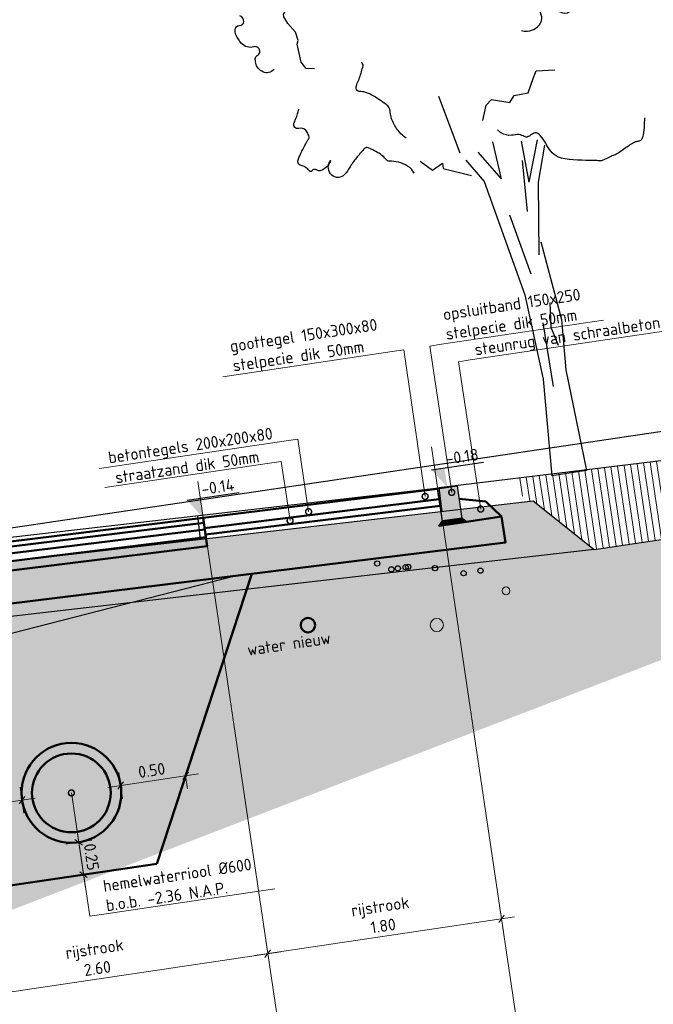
# Model space of a CAD drawing. Header units: metres. Extents: x 133846 to 269924, y 465764 to 933292.
# Tile 9 of 56: x 133880.15 to 133884.98, y 465790.04 to 465797.54. Entities that reach past the tile are written whole.
import ezdxf
from ezdxf import colors
from ezdxf.entities.mleader import LeaderData, LeaderLine
from ezdxf.lldxf.tags import DXFTag
from ezdxf.math import Vec2, Vec3

# ---------------------------------------------------------------- set-up
doc = ezdxf.new("R2010")
doc.units = ezdxf.units.M
doc.linetypes.add('AL-NAP_LIJN', pattern=[15.25, 12, -1.5, 0.25, -1.5])
doc.linetypes.add('RI-HWA', pattern=[7.4, 5, -2.4])
for name, color, linetype, lineweight, true_color in [('B-OI-KL-GAS_LD-G', 40, 'KL-GAS-LD-N', 18, 0xffbf00), ('B-OI-KL-WATER-G', 5, 'KL-WATER-N', 18, 0x0000ff), ('N-WE-KL-WATER-GD', 5, 'KL-WATER-N', 50, 0x0000ff), ('N-WE-RI-HWA-GD', 150, 'RI-HWA', 50, 0x007fff)]:
    doc.layers.add(name, color=color, linetype=linetype, lineweight=lineweight, true_color=true_color)
for name, color, linetype, lineweight in [('B-WE-GR-BOOM-SD', 253, 'Continuous', 25), ('B-WE-GW-GROND-AD-50', 253, 'Continuous', 18), ('B-WE-KL-T18', 10, 'Continuous', 18), ('B-WE-MO-BODEM-AD-50', 253, 'Continuous', 18), ('B-WE-VH-VERHARDING-GD', 253, 'Continuous', 25), ('B-WE-VH-VERHARDING_FUNDERING-AD-50', 253, 'Continuous', 18), ('N-WE-GW-SLEUF-GD', 90, 'Continuous', 50), ('N-WE-RI-T18', 10, 'Continuous', 18), ('N-WE-VH-KANTOPSLUITING_OPSLUITBAND-SD', 150, 'Continuous', 25), ('N-WE-VH-M', 7, 'Continuous', 18), ('N-WE-VH-VERHARDING-GD', 7, 'Continuous', 50), ('N-WE-VH-VERHARDING-T18', 10, 'Continuous', 18), ('X-XX-AL-NAP-GD', 7, 'AL-NAP_LIJN', 25), ('X-XX-AL-PEILMAAT-SD', 7, 'Continuous', 25)]:
    doc.layers.add(name, color=color, linetype=linetype, lineweight=lineweight)
doc.layers.add('X-XX-AL-HULPLIJN-G', color=30, linetype='Continuous', lineweight=18, plot=False)
doc.layers.add('X-XX-AL-HULPLIJN-GD', color=30, linetype='Continuous', lineweight=25, plot=False)
doc.styles.add('NLCS-ISO', font='NLCS-ISO.ttf')
doc.styles.add('NLCS-ISO-M50-T18', font='NLCS-ISO.ttf', dxfattribs={"height": 0.09})
doc.styles.get("Standard").update_dxf_attribs({"font": 'romand.shx'})
tags = doc.linetypes.add('KL-GAS-LD-N', pattern='A,4,-1,[69,NLCS.SHX,S=0.5,R=0,X=0,Y=0],-1,4,-1,["L",Standard,S=1,R=0,X=0.25,Y=-0.5],-2', length=13).pattern_tags.tags
tags[18] = DXFTag(74, 10)
doc.linetypes.add('KL-WATER-N', pattern='A,7,-0.5,[168,NLCS.SHX,S=0.75,R=0,X=0.75,Y=0],-2', length=9.5)
doc.dimstyles.new('NLCS-M50-T18-SCHRAP_L2_H2', dxfattribs={"dimscale": 0.05, "dimtxt": 2.5, "dimasz": 1.008, "dimexe": 2, "dimexo": 2, "dimgap": 0.7, "dimtad": 1, "dimzin": 0, "dimdsep": 46, "dimtxsty": 'NLCS-ISO-M50-T18', "dimblk": 'OBLIQUE', "dimcen": 0, "dimdle": 2, "dimclrd": 256, "dimclre": 256, "dimclrt": 10, "dimazin": 0, "dimtfac": 1, "dimtdec": 3, "dimtofl": 0, "dimtmove": 0, "dimatfit": 3, "dimldrblk": 'OBLIQUE', "dimfxl": 2, "dimfxlon": 1, "dimtfillclr": 256, "dimtolj": 1, "dimtzin": 0, "dimlwd": -1, "dimlwe": -1, "dimarcsym": 0})

# ---------------------------------------------------------------- blocks, each defined once
blk = doc.blocks.new('_DotSmall')
at = {"color": 0, "linetype": 'ByBlock', "const_width": 0.5}
blk.add_lwpolyline([(-0.0625, 0, 1), (0.0625, 0, 1)], format="xyb", close=True, dxfattribs=at)
blk = doc.blocks.new('*U123')
blk.add_hatch(color=8).paths.add_polyline_path([(0.15, -0.25), (0, -0.25), (0, 0), (0.15, 0)])
at = {"layer": 'N-WE-VH-VERHARDING-GD', "linetype": 'Continuous'}
h = blk.add_hatch(dxfattribs=at)
h.set_pattern_fill('ANSI31', color=256, scale=0.005, angle=45, style=0)
h.set_pattern_definition([(90, (89116.596445, 436374.820416), (-0.015875, 3e-18), [])])
h.paths.add_polyline_path([(0.15, -0.25), (0, -0.25), (-0.03, -0.28), (0.18, -0.28)])
at = {"flags": 128}
blk.add_lwpolyline([(0.15, -0.25), (0, -0.25), (0, 0), (0.15, 0)], close=True, dxfattribs=at)
at = {"layer": 'N-WE-VH-VERHARDING-GD', "linetype": 'Continuous'}
for p, q in [((0.35, -0.15), (0.15, -0.1)), ((0.45, -0.28), (0.35, -0.15)), ((0.18, -0.28), (0.45, -0.28))]:
    blk.add_line(p, q, dxfattribs=at)
at = {"layer": 'N-WE-VH-VERHARDING-GD', "linetype": 'Continuous', "flags": 128}
blk.add_lwpolyline([(0.15, -0.25), (0, -0.25), (-0.03, -0.28), (0.18, -0.28)], close=True, dxfattribs=at)
blk = doc.blocks.new('_Oblique')
at = {"color": 0, "linetype": 'ByBlock', "lineweight": -2}
blk.add_line((-0.5, -0.5), (0.5, 0.5), dxfattribs=at)
blk = doc.blocks.new('*D290')
at = {"layer": 'Defpoints', "color": 0, "transparency": 16777216}
for p in [(4.4, 7.6904), (7, 7.6254), (4.4, 4.2703)]:
    blk.add_point(p, dxfattribs=at)
at = {"layer": 'N-WE-VH-M', "transparency": 16777216}
for p, q in [((4.4, 4.3703), (4.4, 4.1703)), ((7, 4.3703), (7, 4.1703)), ((7.1, 4.2703), (4.3, 4.2703))]:
    blk.add_line(p, q, dxfattribs=at)
at = {"layer": 'N-WE-VH-M', "transparency": 16777216, "xscale": 0.0504, "yscale": 0.0504, "zscale": 0.0504, "rotation": 180}
blk.add_blockref('_Oblique', (4.4, 4.2703), dxfattribs=at)
at = {"layer": 'N-WE-VH-M', "transparency": 16777216, "xscale": 0.0504, "yscale": 0.0504, "zscale": 0.0504}
blk.add_blockref('_Oblique', (7, 4.2703), dxfattribs=at)
at = {"layer": 'N-WE-VH-M', "color": 10, "transparency": 16777216, "insert": (5.7, 4.4253), "char_height": 0.09, "attachment_point": 5, "style": 'NLCS-ISO-M50-T18'}
blk.add_mtext('\\A1;rijstrook\\P2.60', dxfattribs=at)
blk = doc.blocks.new('*D291')
at = {"layer": 'Defpoints', "color": 0, "transparency": 16777216}
for p in [(7, 7.6254), (8.8, 7.5804), (7, 4.2703)]:
    blk.add_point(p, dxfattribs=at)
at = {"layer": 'N-WE-VH-M', "transparency": 16777216}
for p, q in [((7, 4.3703), (7, 4.1703)), ((8.8, 4.3703), (8.8, 4.1703)), ((8.9, 4.2703), (6.9, 4.2703))]:
    blk.add_line(p, q, dxfattribs=at)
at = {"layer": 'N-WE-VH-M', "transparency": 16777216, "xscale": 0.0504, "yscale": 0.0504, "zscale": 0.0504, "rotation": 180}
blk.add_blockref('_Oblique', (7, 4.2703), dxfattribs=at)
at = {"layer": 'N-WE-VH-M', "transparency": 16777216, "xscale": 0.0504, "yscale": 0.0504, "zscale": 0.0504}
blk.add_blockref('_Oblique', (8.8, 4.2703), dxfattribs=at)
at = {"layer": 'N-WE-VH-M', "color": 10, "transparency": 16777216, "insert": (7.9, 4.4253), "char_height": 0.09, "attachment_point": 5, "style": 'NLCS-ISO-M50-T18'}
blk.add_mtext('\\A1;rijstrook\\P1.80', dxfattribs=at)
blk = doc.blocks.new('*D198')
at = {"layer": 'Defpoints', "color": 0, "transparency": 16777216}
for p in [(133880.1665, 465791.5939), (133879.6719, 465791.5204), (133880.2591, 465790.9707)]:
    blk.add_point(p, dxfattribs=at)
at = {"layer": 'N-WE-VH-M', "transparency": 16777216}
for p, q in [((133880.1812, 465791.495), (133880.1518, 465791.6928)), ((133879.573, 465791.5057), (133880.2654, 465791.6086)), ((133879.6719, 465791.5204), (133879.6866, 465791.4215))]:
    blk.add_line(p, q, dxfattribs=at)
at = {"layer": 'N-WE-VH-M', "transparency": 16777216, "xscale": 0.0504, "yscale": 0.0504, "zscale": 0.0504}
for p, rotation in [((133880.1665, 465791.5939), 8.452767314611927), ((133879.6719, 465791.5204), 188.4527673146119)]:
    blk.add_blockref('_Oblique', p, dxfattribs=dict(at, rotation=rotation))
at = {"layer": 'N-WE-VH-M', "color": 10, "transparency": 16777216, "insert": (133879.9075, 465791.6363), "char_height": 0.09, "attachment_point": 5, "rotation": 8.45277, "style": 'NLCS-ISO-M50-T18'}
blk.add_mtext('\\A1;0.50', dxfattribs=at)
blk = doc.blocks.new('*D199')
at = {"layer": 'Defpoints', "color": 0, "transparency": 16777216}
for p in [(133881.4128, 465791.7791), (133881.4128, 465791.7791), (133881.0108, 465791.0824)]:
    blk.add_point(p, dxfattribs=at)
at = {"layer": 'N-WE-VH-M', "transparency": 16777216}
for p, q in [((133880.8193, 465791.6909), (133881.5117, 465791.7938)), ((133880.9329, 465791.6067), (133880.9035, 465791.8045)), ((133881.4128, 465791.7791), (133881.4275, 465791.6802))]:
    blk.add_line(p, q, dxfattribs=at)
at = {"layer": 'N-WE-VH-M', "transparency": 16777216, "xscale": 0.0504, "yscale": 0.0504, "zscale": 0.0504}
for p, rotation in [((133881.4128, 465791.7791), 8.452767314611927), ((133880.9182, 465791.7056), 188.4527673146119)]:
    blk.add_blockref('_Oblique', p, dxfattribs=dict(at, rotation=rotation))
at = {"layer": 'N-WE-VH-M', "color": 10, "transparency": 16777216, "insert": (133881.1538, 465791.8215), "char_height": 0.09, "attachment_point": 5, "rotation": 8.45277, "style": 'NLCS-ISO-M50-T18'}
blk.add_mtext('\\A1;0.50', dxfattribs=at)
blk = doc.blocks.new('*D200')
at = {"layer": 'Defpoints', "color": 0, "transparency": 16777216}
for p in [(133879.9155, 465791.1724), (133881.1938, 465791.1096), (133880.635, 465791.0266)]:
    blk.add_point(p, dxfattribs=at)
at = {"layer": 'N-WE-VH-M', "transparency": 16777216}
for p, q in [((133880.5835, 465791.3728), (133880.6497, 465790.9277)), ((133880.4993, 465791.2592), (133880.6971, 465791.2886)), ((133880.7339, 465791.0413), (133880.5361, 465791.0119))]:
    blk.add_line(p, q, dxfattribs=at)
at = {"layer": 'N-WE-VH-M', "transparency": 16777216, "xscale": 0.0504, "yscale": 0.0504, "zscale": 0.0504}
for p, rotation in [((133880.5982, 465791.2739), 98.45276731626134), ((133880.635, 465791.0266), 278.4527673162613)]:
    blk.add_blockref('_Oblique', p, dxfattribs=dict(at, rotation=rotation))
at = {"layer": 'N-WE-VH-M', "color": 10, "transparency": 16777216, "insert": (133880.6957, 465791.162), "char_height": 0.09, "attachment_point": 5, "rotation": 278.45277, "style": 'NLCS-ISO-M50-T18'}
blk.add_mtext('\\A1;0.25', dxfattribs=at)
blk = doc.blocks.new('SAL-PEILMAAT_INFRACAD_H01-SOD')
blk.add_line((-2, 3), (6, 3))
blk.add_solid([(-2, 3), (0, 3), (0, 0)])
at = {"style": 'NLCS-ISO'}
blk.add_attdef('...', (0.4, 3.4), '', height=1.8, dxfattribs=at)
blk = doc.blocks.new('SGR-BOOM_S01_I_ZIJ-D')
for p, q in [((-0.078, 3.821), (-0.118, 4.301)), ((0.263, 3.725), (0.24, 4.255)), ((-0.078, 3.821), (-0.325, 4.198)), ((0.263, 3.725), (0.447, 4.244)), ((0.381, 3.711), (0.528, 4.163)), ((-0.048, 3.356), (0.113, 2.572)), ((0.297, 2.179), (0.263, 1.868)), ((0.171, 1.937), (0.182, 1.119)), ((0.263, 1.868), (0.321, 1.626)), ((0.445, 0), (0, 0))]:
    blk.add_line(p, q)
for points in [[(-2.73, 5.619, -0.13726), (-2.808, 5.588, -0.181103), (-2.871, 5.604, -0.101937), (-2.929, 5.665, -0.1217), (-2.95, 5.732, -0.031179), (-2.95, 5.764, -0.041415), (-2.947, 5.788, -0.247446), (-2.917, 5.824, 0.211909), (-2.88, 5.862, 0.57629), (-2.944, 5.94, -0.298213), (-3.091, 6.005, -0.072479), (-3.146, 6.125, -0.144881), (-3.146, 6.191, -0.371124), (-3.083, 6.232, 0.387334), (-3.023, 6.273, 0.34255), (-3.06, 6.356, -0.37139)], [(0.446, 5.644, 0.171526), (0.588, 5.631, 0.171526), (0.707, 5.709, 0.239798), (0.724, 5.804, -0.227236), (0.739, 5.905, -0.666529), (0.937, 5.864, 0.726468), (1.131, 5.84, 0.263269), (1.123, 5.95, -0.359589), (1.131, 6.035, -0.135967), (1.21, 6.08, 0.095213), (1.327, 6.133, 0.060587), (1.436, 6.233, 0.057857), (1.522, 6.362)], [(-1.203, 4.507, -0.072887), (-1.303, 4.649, -0.080286), (-1.35, 4.8, -0.058621), (-1.353, 4.881, 0.116876), (-1.359, 4.922, 0.104083), (-1.391, 4.971, 0.026813), (-1.558, 5.119, 0.129639), (-1.703, 5.182, -0.416389), (-1.736, 5.228, -0.105912), (-1.712, 5.289, 0.043591), (-1.638, 5.426, 0.004224), (-1.607, 5.497, 0.029199), (-1.604, 5.508, 0.213879), (-1.605, 5.518, 0.069343), (-1.624, 5.541)], [(-1.166, 4.055, 0.036784), (-1.192, 4.108, 0.072313), (-1.21, 4.132, 0.068127), (-1.316, 4.208, 0.075473), (-1.426, 4.246, 0.033705), (-1.447, 4.249, -0.057462), (-1.46, 4.251, -0.197945), (-1.493, 4.278, 0.082036), (-1.555, 4.356, 0.052126), (-1.697, 4.459, 0.251473), (-1.736, 4.461, 0.059835), (-1.756, 4.447, 0.010142), (-1.863, 4.354, 0.038399), (-1.963, 4.248, -0.049754), (-2.042, 4.168, -0.415767), (-2.203, 4.183, -0.365967), (-2.201, 4.362, -0.002133), (-2.196, 4.368, -0.07961), (-2.195, 4.368, -0.7436), (-2.195, 4.367, -0.008654), (-2.208, 4.342, -0.121887), (-2.25, 4.296, -0.089292), (-2.327, 4.262, -0.250646), (-2.385, 4.277, 0.317592), (-2.434, 4.284, 0.160208), (-2.446, 4.271, -0.29699), (-2.455, 4.266, -0.277841), (-2.48, 4.283, 0.117864), (-2.523, 4.335, 0.060549), (-2.569, 4.361, -0.10853), (-2.593, 4.379, -0.137156), (-2.604, 4.401, -0.124668), (-2.602, 4.428, -0.068553), (-2.58, 4.473, -0.015893), (-2.457, 4.647, -0.012888), (-2.43, 4.68, 0.027707), (-2.418, 4.696, 0.193486), (-2.416, 4.708, 0.035542), (-2.431, 4.769, 0.359392), (-2.532, 4.832, -0.590523), (-2.583, 4.902, -0.035503), (-2.554, 4.953, 0.029287), (-2.519, 5.015, 0.006452), (-2.506, 5.042, 0.006358), (-2.493, 5.071)]]:
    blk.add_lwpolyline(points, format="xyb")
at = {"flags": 128}
for points in [[(-2.221, 5.549), (-2.326, 5.57), (-2.376, 5.66), (-2.396, 5.894), (-2.374, 5.937), (-2.391, 6.047), (-2.473, 6.17), (-2.511, 6.262), (-2.509, 6.292), (-2.417, 6.396), (-2.265, 6.334), (-2.249, 6.332), (-2.235, 6.319)], [(-0.203, 4.589), (-0.136, 4.773), (-0.057, 4.835), (0.169, 4.763), (0.233, 4.843), (0.417, 4.85), (0.509, 5.032), (0.556, 5.111), (0.793, 5.087)], [(-0.549, 4.218), (-0.712, 4.969)], [(-1.067, 4.195), (-0.93, 4.058), (-0.793, 4.127), (-0.793, 4.058), (-0.449, 3.92)], [(-0.491, 4.121), (-0.303, 3.821), (-0.003, 2.319), (0.072, 1.229), (0, 0)], [(0.185, 3.361), (0.218, 4.013)], [(0.25, 2.798), (0.381, 3.711)], [(0.298, 2.957), (0.411, 1.943), (0.373, 1.304), (0.445, 0)]]:
    blk.add_lwpolyline(points, dxfattribs=at)
blk.add_lwpolyline([(1.828, 4.321), (1.827, 4.311), (1.824, 4.291), (1.819, 4.265), (1.813, 4.234), (1.806, 4.201), (1.799, 4.167), (1.79, 4.135), (1.782, 4.108), (1.773, 4.085), (1.764, 4.068), (1.755, 4.056), (1.745, 4.048), (1.736, 4.042), (1.727, 4.039), (1.718, 4.038), (1.709, 4.037), (1.7, 4.037), (1.691, 4.036), (1.681, 4.035), (1.671, 4.033), (1.659, 4.03), (1.647, 4.027), (1.632, 4.021), (1.615, 4.014), (1.596, 4.006), (1.576, 3.995), (1.554, 3.984), (1.531, 3.973), (1.509, 3.961), (1.487, 3.95), (1.466, 3.94), (1.448, 3.931), (1.431, 3.924), (1.416, 3.918), (1.403, 3.913), (1.391, 3.91), (1.379, 3.907), (1.366, 3.904), (1.354, 3.901), (1.34, 3.897), (1.325, 3.893), (1.308, 3.888), (1.291, 3.883), (1.274, 3.878), (1.258, 3.873), (1.243, 3.869), (1.229, 3.865), (1.217, 3.863), (1.208, 3.861), (1.2, 3.861), (1.192, 3.862), (1.182, 3.864), (1.17, 3.867), (1.152, 3.871), (1.129, 3.876), (1.098, 3.882), (1.059, 3.888), (1.014, 3.895), (0.963, 3.904), (0.91, 3.913), (0.857, 3.925), (0.805, 3.937), (0.756, 3.951), (0.713, 3.968), (0.677, 3.986), (0.648, 4.006), (0.625, 4.027), (0.606, 4.051), (0.59, 4.075), (0.577, 4.101), (0.565, 4.128), (0.554, 4.156), (0.542, 4.184), (0.53, 4.213), (0.517, 4.24), (0.503, 4.265), (0.489, 4.288), (0.475, 4.307), (0.46, 4.322), (0.444, 4.331), (0.428, 4.335), (0.413, 4.334), (0.397, 4.329), (0.381, 4.322), (0.365, 4.314), (0.35, 4.306), (0.336, 4.3), (0.322, 4.297), (0.309, 4.298), (0.297, 4.303), (0.285, 4.31), (0.272, 4.318), (0.258, 4.327), (0.242, 4.335), (0.224, 4.342), (0.204, 4.346), (0.18, 4.347), (0.154, 4.347), (0.126, 4.348), (0.095, 4.352), (0.063, 4.362), (0.029, 4.378), (-0.005, 4.405), (-0.04, 4.444)])
blk = doc.blocks.new('dwp test')
at = {"layer": 'N-WE-VH-VERHARDING-GD'}
for points in [[(7, 7.6254), (4.4, 7.6904), (1.8, 7.6254)], [(7, 7.5854), (4.4, 7.6504), (1.8, 7.5854)], [(7, 7.5354), (4.4, 7.6004), (1.8, 7.5354)], [(7, 7.6254), (8.8, 7.5804)], [(7, 7.6254), (7, 7.4054)], [(7, 7.4754), (4.4, 7.5404), (1.8, 7.4754)], [(7, 7.5454), (8.8, 7.5004)], [(7, 7.4054), (4.4, 7.4704), (1.8, 7.4054)], [(7, 7.4954), (8.8, 7.4504)], [(9.25, 7.3004), (9.25, 7.099), (4.4, 7.2203), (-0.45, 7.099), (-0.45, 7.3004)]]:
    blk.add_lwpolyline(points, dxfattribs=at)
at = {"layer": 'X-XX-AL-HULPLIJN-G'}
for points in [[(7, 7.9032), (7, 0)], [(8.8, 7.9032), (8.8, 0)]]:
    blk.add_lwpolyline(points, dxfattribs=at)
at = {"layer": 'N-WE-VH-KANTOPSLUITING_OPSLUITBAND-SD'}
blk.add_blockref('*U123', (8.8, 7.5804), dxfattribs=at)
at = {"layer": 'N-WE-VH-M'}
for base, p1, p2, picture, middle in [((4.4, 4.2703), (7, 7.6254), (4.4, 7.6904), '*D290', (5.7, 4.4253)), ((7, 4.2703), (8.8, 7.5804), (7, 7.6254), '*D291', (7.9, 4.4253))]:
    dim = blk.add_linear_dim(base=base, p1=p1, p2=p2, angle=180, text='rijstrook\\P<>', dimstyle='NLCS-M50-T18-SCHRAP_L2_H2', dxfattribs=at)
    dim.commit()
    dim.dimension.update_dxf_attribs({"geometry": picture, "text_midpoint": middle})
at = {"layer": 'N-WE-VH-VERHARDING-T18'}
ml = blk.add_multileader_mtext('Standard', dxfattribs=at)
ml.set_content('goottegel 150x300x80\\Pstelpecie dik 50mm', color=256, style='NLCS-ISO-M50-T18')
ml.set_leader_properties(color=256, linetype='ByLayer', lineweight=-1)
ml.set_arrow_properties(name='DOTSMALL')
ml.build(insert=Vec2(0, 0))
ml.multileader.update_dxf_attribs({"text_left_attachment_type": 5, "text_right_attachment_type": 5, "dogleg_length": 0.09, "arrow_head_size": 0.09})
ctx = ml.context
ctx.base_point, ctx.char_height, ctx.arrow_head_size, ctx.landing_gap_size, ctx.plane_origin = Vec3(7.3497, 8.6642), 0.09, 0.09, 0.045, Vec3(6.8977, 7.5846)
ctx.left_attachment, ctx.right_attachment = 5, 5
notes = []
notes.append((ctx, [(0, (1, 1, 0), (8.6997, 8.6642), (-1, 0), 0.09, [(0, [(8.6974, 7.5371)], 0, [])])]))
ctx.mtext.insert, ctx.mtext.flow_direction = Vec3(7.3947, 8.9312), 5
ml = blk.add_multileader_mtext('Standard', dxfattribs=at)
ml.set_content('opsluitband 150x250\\Pstelpecie dik 50mm', color=256, style='NLCS-ISO-M50-T18')
ml.set_leader_properties(color=256, linetype='ByLayer', lineweight=-1)
ml.set_arrow_properties(name='DOTSMALL')
ml.build(insert=Vec2(0, 0))
ml.multileader.update_dxf_attribs({"text_left_attachment_type": 5, "text_right_attachment_type": 5, "dogleg_length": 0.09, "arrow_head_size": 0.09})
ctx = ml.context
ctx.base_point, ctx.char_height, ctx.arrow_head_size, ctx.landing_gap_size, ctx.plane_origin = Vec3(8.9897, 8.6642), 0.09, 0.09, 0.045, Vec3(6.9023, 7.5846)
ctx.left_attachment, ctx.right_attachment = 5, 5
notes.append((ctx, [(0, (1, 1, 0), (8.8997, 8.6642), (1, 0), 0.09, [(0, [(8.902, 7.5371)], 0, [])])]))
ctx.mtext.insert, ctx.mtext.flow_direction = Vec3(9.0347, 8.9312), 5
ml = blk.add_multileader_mtext('Standard', dxfattribs=at)
ml.set_content('steunrug van schraalbeton', color=256, style='NLCS-ISO-M50-T18')
ml.set_leader_properties(color=256, linetype='ByLayer', lineweight=-1)
ml.set_arrow_properties(name='DOTSMALL')
ml.build(insert=Vec2(0, 0))
ml.multileader.update_dxf_attribs({"text_left_attachment_type": 5, "text_right_attachment_type": 5, "dogleg_length": 0.09, "arrow_head_size": 0.09})
ctx = ml.context
ctx.base_point, ctx.char_height, ctx.arrow_head_size, ctx.landing_gap_size, ctx.plane_origin = Vec3(9.1897, 8.5142), 0.09, 0.09, 0.045, Vec3(7.6073, 7.422)
ctx.left_attachment, ctx.right_attachment = 5, 5
notes.append((ctx, [(0, (1, 1, 0), (9.0997, 8.5142), (1, 0), 0.09, [(0, [(9.102, 7.3793)], 0, [])])]))
ctx.mtext.insert, ctx.mtext.flow_direction = Vec3(9.2347, 8.6312), 5
ml = blk.add_multileader_mtext('Standard', dxfattribs=at)
ml.set_content('betontegels 200x200x80', color=256, style='NLCS-ISO-M50-T18')
ml.set_leader_properties(color=256, linetype='ByLayer', lineweight=-1)
ml.set_arrow_properties(name='DOTSMALL')
ml.build(insert=Vec2(0, 0))
ml.multileader.update_dxf_attribs({"text_left_attachment_type": 5, "text_right_attachment_type": 5, "dogleg_length": 0.09, "arrow_head_size": 0.09})
ctx = ml.context
ctx.base_point, ctx.char_height, ctx.arrow_head_size, ctx.landing_gap_size, ctx.plane_origin = Vec3(6.3083, 8.1117), 0.09, 0.09, 0.045, Vec3(7.6274, 6.9913)
ctx.left_attachment, ctx.right_attachment = 5, 5
notes.append((ctx, [(0, (1, 1, 0), (7.8023, 8.1117), (-1, 0), 0.09, [(0, [(7.8023, 7.5523)], 0, [])])]))
ctx.mtext.insert, ctx.mtext.rotation, ctx.mtext.flow_direction = Vec3(6.3533, 8.2287), 6.283185, 5
ml = blk.add_multileader_mtext('Standard', dxfattribs=at)
ml.set_content('straatzand dik 50mm', color=256, style='NLCS-ISO-M50-T18')
ml.set_leader_properties(color=256, linetype='ByLayer', lineweight=-1)
ml.set_arrow_properties(name='DOTSMALL')
ml.build(insert=Vec2(0, 0))
ml.multileader.update_dxf_attribs({"text_left_attachment_type": 5, "text_right_attachment_type": 5, "dogleg_length": 0.09, "arrow_head_size": 0.09})
ctx = ml.context
ctx.base_point, ctx.char_height, ctx.arrow_head_size, ctx.landing_gap_size, ctx.plane_origin = Vec3(6.3383, 7.9617), 0.09, 0.09, 0.045, Vec3(7.4774, 6.8413)
ctx.left_attachment, ctx.right_attachment = 5, 5
notes.append((ctx, [(0, (1, 1, 0), (7.6523, 7.9617), (-1, 0), 0.09, [(0, [(7.6523, 7.5057)], 0, [])])]))
ctx.mtext.insert, ctx.mtext.rotation, ctx.mtext.flow_direction = Vec3(6.3833, 8.0697), 6.283185, 5
for ctx, leaders in notes:
    for number, flags, end, landing, length, lines in leaders:
        leader = LeaderData()
        leader.index, (leader.has_last_leader_line, leader.has_dogleg_vector, leader.attachment_direction) = number, flags
        leader.last_leader_point, leader.dogleg_vector, leader.dogleg_length = Vec3(end), Vec3(landing), length
        for number, points, colour, breaks in lines:
            line = LeaderLine()
            line.index, line.vertices, line.color, line.breaks = number, Vec3.list(points), colors.encode_raw_color(colour), breaks
            leader.lines.append(line)
        ctx.leaders.append(leader)

msp = doc.modelspace()

# ---------------------------------------------------------------- hatches: boundary and pattern name
at = {"layer": 'B-WE-GW-GROND-AD-50'}
h = msp.add_hatch(dxfattribs=at)
h.set_pattern_fill('AGW-GROND_TEELAARDE-SO', color=256, scale=0.05, pattern_type=2)
h.set_pattern_definition([(98.4527673, (134750.714614, 465496.81156), (-0.0494568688, -0.0073497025), [])])
h.paths.add_polyline_path([(133886.2452, 465793.7595), (133886.1627, 465794.3148), (133883.9274, 465794.0427), (133883.9435, 465793.9345), (133884.0309, 465793.8697), (133884.0588, 465793.8729), (133884.5238, 465793.5037)])
at = {"layer": 'B-WE-MO-BODEM-AD-50'}
h = msp.add_hatch(dxfattribs=at)
h.set_pattern_fill('AMO-BODEM_ZAND-SO', color=256, scale=0.05, angle=8.45277, pattern_type=2)
h.set_pattern_definition([(54.4055346, (136064.635734, 465694.63092), (-0.0310290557, 0.0912619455), [0, -0.076, 0, -0.085, 0, -0.08125]), (24.4055346, (136064.63573, 465694.63092), (0.04363159, 0.1607414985), [0, -0.041, 0, -0.0685, 0, -0.02625]), (344.4055346, (136064.57689, 465694.61303), (0.1488960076, 0.0455495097), [0, -0.025, 0, -0.09, 0, -0.1175]), (334.4055346, (136064.57689, 465694.61303), (0.1310497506, 0.0856956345), [0, -0.0125, 0, -0.059, 0, -0.0675])])
h.paths.add_polyline_path([(133874.7193, 465792.0687), (133873.6181, 465791.8641), (133873.9543, 465792.3537), (133874.5489, 465792.5232), (133874.5317, 465792.6387), (133872.4377, 465792.1033), (133871.9769, 465791.2771), (133872.1063, 465790.4067), (133876.9563, 465790.176), (133879.902, 465790.6872), (133886.3341, 465793.1611), (133886.2452, 465793.7595), (133884.5238, 465793.5037), (133883.4112, 465793.3755), (133879.0429, 465792.8722)])
at = {"layer": 'B-WE-VH-VERHARDING_FUNDERING-AD-50'}
h = msp.add_hatch(dxfattribs=at)
h.set_pattern_fill('AVH-FUNDERING_02-SO', color=256, scale=0.25, angle=8.45277, pattern_type=2)
h.set_pattern_definition([(8.452767, (131734.12531, 465224.22852), (0.21053583, 0.284032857), [0.03125, -0.21875]), (98.452767, (131734.12531, 465224.22852), (-0.284032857, 0.21053583), [0.03125, -0.21875]), (143.452767, (131734.15622, 465224.23312), (-0.247284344, -0.036748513), [0.044194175, -0.309359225]), (8.452767, (131734.13555, 465224.37222), (0.21053583, 0.284032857), [0.03125, -0.21875]), (53.452767, (131734.1533, 465224.35906), (-0.036748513, 0.247284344), [0.022097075, -0.3314563]), (143.452767, (131734.1533, 465224.35906), (-0.247284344, -0.036748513), [0.022097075, -0.3314563]), (8.452767, (131734.2191, 465224.44782), (0.21053583, 0.284032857), [0.044194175, -0.205805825]), (53.452767, (131734.2191, 465224.44782), (-0.036748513, 0.247284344), [0.03125, -0.3223034]), (143.452767, (131734.26281, 465224.45431), (-0.247284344, -0.036748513), [0.03125, -0.3223034]), (98.452767, (131734.28614, 465224.3156), (-0.284032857, 0.21053583), [0.03125, -0.21875]), (53.452767, (131734.28614, 465224.31561), (-0.036748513, 0.247284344), [0.022097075, -0.3314563]), (143.452767, (131734.2993, 465224.33336), (-0.247284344, -0.036748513), [0.022097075, -0.3314563]), (8.452767, (131734.14704, 465224.29494), (0.21053583, 0.284032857), [0.015625, -0.209375]), (8.452767, (131734.32331, 465224.38432), (0.21053583, 0.284032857), [0.015625, -0.209375]), (98.452767, (131734.24144, 465224.40375), (-0.284032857, 0.21053583), [0.015625, -0.209375]), (143.452767, (131734.29303, 465224.26924), (-0.247284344, -0.036748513), [0.022097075, -0.3314563]), (143.452767, (131734.15957, 465224.42317), (-0.247284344, -0.036748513), [0.022097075, -0.3314563]), (53.452767, (131734.22917, 465224.32689), (-0.036748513, 0.247284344), [0.022097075, -0.3314563]), (98.452767, (131734.20572, 465224.27207), (-0.284032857, 0.21053583), [0.00390625, -0.24609375]), (98.452767, (131734.20181, 465224.37811), (-0.284032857, 0.21053583), [0.00390625, -0.24609375]), (98.452767, (131734.3114, 465224.43784), (-0.284032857, 0.21053583), [0.00390625, -0.24609375]), (98.452767, (131734.3348, 465224.30705), (-0.284032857, 0.21053583), [0.00390625, -0.24609375])])
h.paths.add_polyline_path([(133883.4112, 465793.3755), (133879.0429, 465792.8722), (133874.7193, 465792.0687), (133873.6181, 465791.8641), (133873.9543, 465792.3537), (133878.9804, 465793.2878), (133884.0588, 465793.8729), (133884.5238, 465793.5037)])

# ---------------------------------------------------------------- linework, layer by layer
for centre in [(133882.872, 465793.3961), (133882.9797, 465793.3515), (133883.0292, 465793.3588), (133883.0885, 465793.3677), (133883.1083, 465793.3706), (133883.312, 465793.3604), (133883.6586, 465793.3412), (133883.53, 465793.3221)]:
    msp.add_circle(centre, 0.02)
at = {"layer": 'B-OI-KL-GAS_LD-G'}
msp.add_circle((133883.8532, 465793.1881), 0.03, dxfattribs=at)
at = {"layer": 'B-OI-KL-WATER-G'}
msp.add_circle((133883.3257, 465792.9278), 0.05, dxfattribs=at)
at = {"layer": 'B-WE-VH-VERHARDING-GD'}
for points in [[(133886.1627, 465794.3148), (133883.3425, 465793.9716)], [(133874.6096, 465792.6586), (133878.9536, 465793.4659), (133883.3425, 465793.9716)], [(133883.3425, 465793.9716), (133883.3631, 465793.7927)], [(133881.5037, 465793.7597), (133881.5243, 465793.5809)]]:
    msp.add_lwpolyline(points, dxfattribs=at)
msp.add_lwpolyline([(133883.4112, 465793.3755), (133879.0429, 465792.8722), (133873.6181, 465791.8641), (133873.9543, 465792.3537), (133878.9804, 465793.2878), (133884.0588, 465793.8729), (133884.5238, 465793.5037)], close=True, dxfattribs=at)
at = {"layer": 'N-WE-GW-SLEUF-GD'}
for p, q in [((133881.1938, 465791.1096), (133881.9158, 465793.3168)), ((133880.0759, 465790.9435), (133881.1938, 465791.1096))]:
    msp.add_line(p, q, dxfattribs=at)
at = {"layer": 'N-WE-KL-WATER-GD'}
msp.add_circle((133882.3442, 465792.9269), 0.055, dxfattribs=at)
at = {"layer": 'N-WE-RI-HWA-GD', "linetype": 'Continuous'}
for radius in [0.38, 0.3]:
    msp.add_circle((133880.5424, 465791.6497), radius, dxfattribs=at)
at = {"layer": 'X-XX-AL-HULPLIJN-GD'}
msp.add_lwpolyline([(133884.5238, 465793.5037), (133886.2452, 465793.7595)], dxfattribs=at)
at = {"layer": 'X-XX-AL-HULPLIJN-GD', "flags": 128}
msp.add_lwpolyline([(133879.0556, 465792.6023), (133881.7883, 465793.3011)], dxfattribs=at)
at = {"layer": 'X-XX-AL-NAP-GD'}
msp.add_lwpolyline([(133891.0712, 465795.297), (133865.78, 465791.5385)], dxfattribs=at)

# ---------------------------------------------------------------- block references
at = {"layer": 'B-WE-GR-BOOM-SD', "xscale": 0.6, "yscale": 0.6, "rotation": 8.452767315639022}
for zscale in [0.5, 0.6]:
    msp.add_blockref('SGR-BOOM_S01_I_ZIJ-D', (133884.2029, 465794.0641), dxfattribs=dict(at, zscale=zscale))
at = {"layer": 'N-WE-VH-KANTOPSLUITING_OPSLUITBAND-SD', "rotation": 8.452767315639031}
msp.add_blockref('dwp test', (133875.7422, 465785.1732), dxfattribs=at)
at = {"layer": 'X-XX-AL-PEILMAAT-SD', "xscale": 0.05, "yscale": 0.05, "zscale": 0.05, "rotation": 8.452767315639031}
for p, values in [((133883.4066, 465793.9759), {'...': '-0.18'}), ((133881.5453, 465793.7448), {'...': '-0.14'})]:
    msp.add_blockref('SAL-PEILMAAT_INFRACAD_H01-SOD', p, dxfattribs=at).add_auto_attribs(values)

# ---------------------------------------------------------------- texts
at = {"layer": 'B-WE-KL-T18', "insert": (133882.5092, 465792.876), "char_height": 0.09, "attachment_point": 3, "rotation": 8.45277, "style": 'NLCS-ISO-M50-T18'}
msp.add_mtext_dynamic_manual_height_columns('water nieuw', width=1.034148, gutter_width=12.5, heights=[0], dxfattribs=at)

# ---------------------------------------------------------------- dimensions: what is measured, and where the dimension line sits
at = {"layer": 'N-WE-VH-M'}
for base, p1, p2, angle, picture, middle in [((133881.4128, 465791.7791), (133881.0108, 465791.0824), (133881.4128, 465791.7791), 8.45277, '*D199', (133881.1655, 465791.7423)), ((133880.1665, 465791.5939), (133879.6719, 465791.5204), (133880.2591, 465790.9707), 8.45277, '*D198', (133879.9192, 465791.5571)), ((133880.635, 465791.0266), (133879.9155, 465791.1724), (133881.1938, 465791.1096), 98.45277, '*D200', (133880.6166, 465791.1502))]:
    dim = msp.add_linear_dim(base=base, p1=p1, p2=p2, angle=angle, dimstyle='NLCS-M50-T18-SCHRAP_L2_H2', dxfattribs=at)
    dim.commit()
    dim.dimension.update_dxf_attribs({"geometry": picture, "text_midpoint": middle, "dimtype": 160})

# ---------------------------------------------------------------- leaders
at = {"layer": 'N-WE-RI-T18'}
ml = msp.add_multileader_mtext('Standard', dxfattribs=at)
ml.set_content('hemelwaterriool %%C600\\Pb.o.b. -2.36 N.A.P.', color=256, style='NLCS-ISO-M50-T18')
ml.set_leader_properties(color=256, linetype='ByLayer', lineweight=-1)
ml.set_arrow_properties(name='DOTSMALL')
ml.build(insert=Vec2(0, 0))
ml.multileader.update_dxf_attribs({"text_left_attachment_type": 5, "text_right_attachment_type": 5, "dogleg_length": 0.09, "arrow_head_size": 0.09})
ctx = ml.context
ctx.base_point, ctx.char_height, ctx.arrow_head_size, ctx.landing_gap_size, ctx.plane_origin, ctx.plane_x_axis, ctx.plane_y_axis = Vec3(133880.7711, 465790.7232), 0.09, 0.09, 0.045, Vec3(133880.5865, 465791.353), Vec3(0.989137, 0.146994), Vec3(-0.146994, 0.989137)
ctx.left_attachment, ctx.right_attachment = 5, 5
notes = []
notes.append((ctx, [(0, (1, 1, 0), (133880.682, 465790.7099), (0.989137, 0.146994), 0.09, [(0, [(133880.5424, 465791.6497)], 0, [])])]))
ctx.mtext.insert, ctx.mtext.text_direction, ctx.mtext.rotation, ctx.mtext.flow_direction = Vec3(133880.7776, 465790.985), Vec3(0.989137, 0.146994), 0.147529, 5
for ctx, leaders in notes:
    for number, flags, end, landing, length, lines in leaders:
        leader = LeaderData()
        leader.index, (leader.has_last_leader_line, leader.has_dogleg_vector, leader.attachment_direction) = number, flags
        leader.last_leader_point, leader.dogleg_vector, leader.dogleg_length = Vec3(end), Vec3(landing), length
        for number, points, colour, breaks in lines:
            line = LeaderLine()
            line.index, line.vertices, line.color, line.breaks = number, Vec3.list(points), colors.encode_raw_color(colour), breaks
            leader.lines.append(line)
        ctx.leaders.append(leader)

doc.saveas('drawing.dxf')
